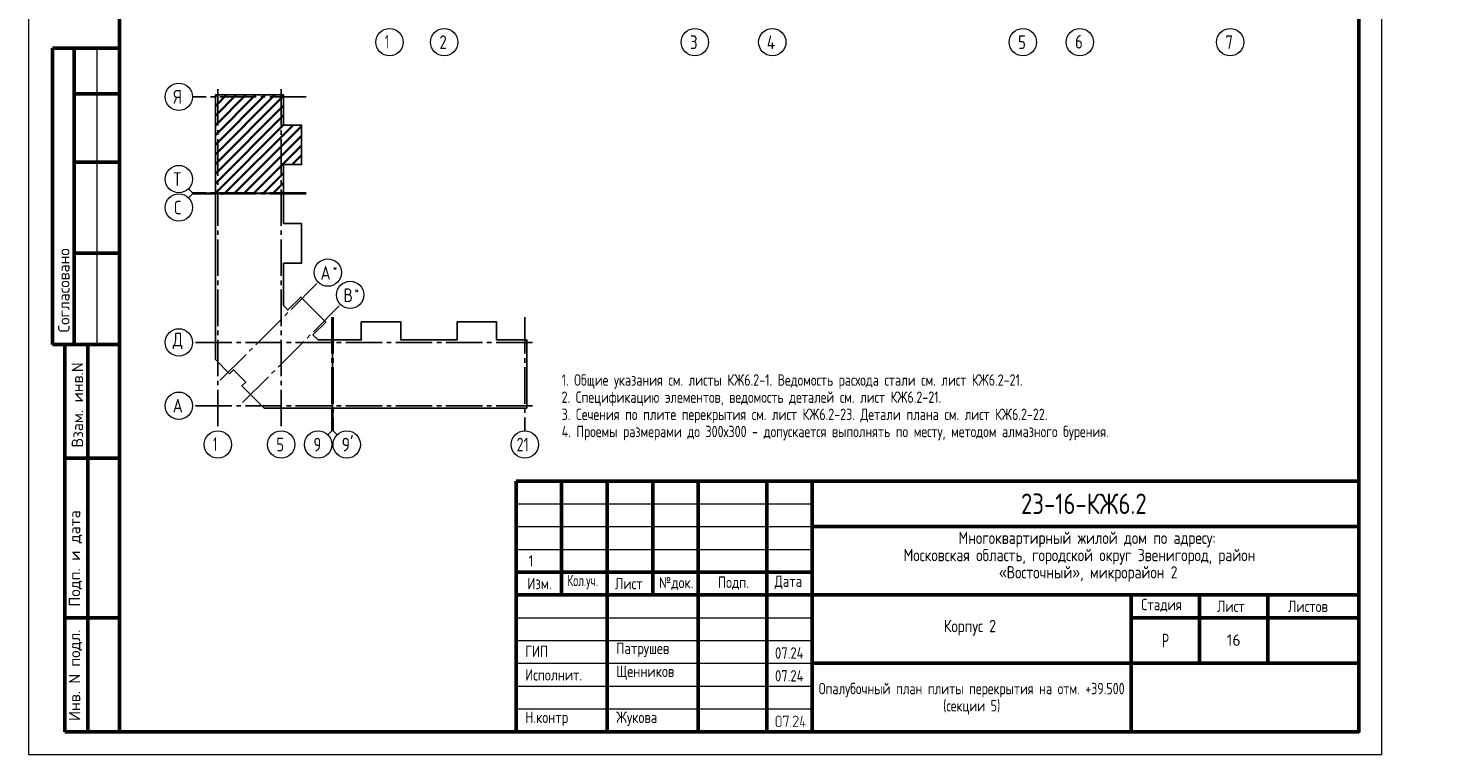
# Model space of a CAD drawing. Header units: millimetres. Extents: x 0 to 31317, y 0 to 42000.
# Tile 1 of 12: x 0 to 31317, y 0 to 15930. Entities that reach past the tile are written whole.
import ezdxf

# ---------------------------------------------------------------- set-up
doc = ezdxf.new("R2010")
doc.units = ezdxf.units.MM
doc.linetypes.add('______5', pattern=[1100, 800, -100, 100, -100])
doc.layers.add('Standard', color=7, linetype='Continuous', lineweight=25)
doc.layers.add('Оси', color=40, linetype='______5', lineweight=18)
doc.styles.add('GOST 2.304-81', font='txt')
doc.styles.add('ISOCPEUR', font='txt')

msp = doc.modelspace()

# ---------------------------------------------------------------- hatches: boundary and pattern name
at = {"layer": 'Standard', "linetype": 'Continuous', "lineweight": 25, "transparency": 33554687}
h = msp.add_hatch(color=7, dxfattribs=at)
h.paths.add_polyline_path([(16525, 655), (16525, 652), (16525, 649), (16525, 647), (16524, 644), (16524, 641), (16523, 639), (16522, 637), (16521, 634), (16520, 632), (16519, 630), (16518, 627), (16516, 625), (16515, 623), (16513, 621), (16512, 619), (16510, 617), (16508, 615), (16506, 613), (16504, 612), (16501, 610), (16499, 609), (16497, 607), (16495, 606), (16492, 605), (16490, 604), (16488, 603), (16485, 603), (16482, 602), (16480, 602), (16477, 602), (16475, 601), (16472, 601), (16454, 601), (16451, 601), (16449, 602), (16446, 602), (16444, 602), (16442, 603), (16439, 603), (16437, 604), (16435, 605), (16432, 606), (16430, 607), (16428, 609), (16426, 610), (16423, 611), (16421, 613), (16419, 615), (16417, 617), (16415, 619), (16413, 621), (16411, 623), (16410, 625), (16408, 627), (16407, 629), (16406, 632), (16405, 634), (16404, 636), (16403, 639), (16402, 641), (16402, 644), (16401, 646), (16401, 649), (16401, 652), (16401, 655), (16401, 797), (16401, 799), (16401, 802), (16401, 804), (16402, 807), (16402, 809), (16403, 812), (16404, 814), (16405, 817), (16406, 819), (16407, 821), (16408, 823), (16409, 826), (16411, 828), (16413, 830), (16414, 832), (16416, 834), (16418, 836), (16420, 838), (16422, 839), (16424, 841), (16427, 842), (16429, 844), (16431, 845), (16433, 846), (16436, 847), (16438, 848), (16441, 848), (16443, 849), (16446, 849), (16449, 850), (16451, 850), (16454, 850), (16472, 850), (16475, 850), (16477, 850), (16480, 849), (16482, 849), (16485, 849), (16487, 848), (16490, 847), (16492, 846), (16494, 845), (16497, 844), (16499, 843), (16501, 841), (16503, 840), (16505, 838), (16507, 836), (16509, 834), (16511, 832), (16513, 830), (16515, 828), (16516, 826), (16518, 824), (16519, 822), (16520, 820), (16521, 817), (16522, 815), (16523, 812), (16524, 810), (16524, 807), (16525, 805), (16525, 802), (16525, 799), (16525, 797)], flags=16)
h.paths.add_polyline_path([(16508, 655), (16508, 797), (16508, 800), (16507, 804), (16506, 807), (16505, 810), (16504, 813), (16502, 816), (16500, 819), (16497, 822), (16494, 824), (16492, 826), (16489, 828), (16485, 830), (16482, 831), (16479, 832), (16475, 832), (16472, 832), (16454, 832), (16450, 832), (16447, 832), (16444, 831), (16440, 830), (16437, 828), (16434, 826), (16431, 824), (16429, 822), (16426, 819), (16424, 816), (16422, 814), (16421, 810), (16420, 807), (16419, 804), (16418, 800), (16418, 797), (16418, 655), (16418, 651), (16419, 648), (16420, 644), (16421, 641), (16423, 638), (16425, 635), (16427, 632), (16429, 630), (16432, 627), (16435, 625), (16438, 623), (16441, 622), (16444, 620), (16447, 620), (16451, 619), (16454, 619), (16472, 619), (16475, 619), (16479, 620), (16482, 620), (16485, 621), (16488, 623), (16491, 625), (16494, 627), (16497, 629), (16500, 632), (16502, 634), (16504, 637), (16505, 641), (16506, 644), (16507, 647), (16508, 651)])
for points in [[(16685, 839), (16632, 608), (16631, 607), (16630, 606), (16630, 605), (16628, 603), (16623, 601), (16621, 601), (16620, 602), (16618, 602), (16617, 603), (16616, 604), (16615, 605), (16615, 605), (16615, 606), (16614, 607), (16614, 608), (16614, 609), (16614, 610), (16614, 612), (16665, 832), (16578, 832), (16578, 815), (16578, 814), (16578, 813), (16578, 812), (16578, 811), (16577, 810), (16577, 809), (16576, 809), (16576, 808), (16575, 807), (16573, 806), (16571, 806), (16569, 806), (16569, 806), (16568, 806), (16568, 806), (16567, 806), (16566, 807), (16565, 807), (16564, 807), (16563, 808), (16563, 808), (16562, 809), (16562, 810), (16561, 811), (16561, 812), (16561, 813), (16561, 814), (16561, 815), (16561, 841), (16561, 842), (16561, 843), (16561, 844), (16561, 845), (16561, 846), (16562, 846), (16562, 847), (16563, 848), (16563, 848), (16564, 849), (16565, 849), (16566, 849), (16566, 850), (16567, 850), (16568, 850), (16570, 850), (16676, 850), (16678, 850), (16680, 849), (16682, 849), (16683, 848), (16684, 847), (16685, 845), (16685, 844), (16685, 842)], [(16889, 601), (16783, 601), (16781, 601), (16780, 602), (16778, 603), (16776, 604), (16775, 606), (16775, 607), (16774, 609), (16774, 611), (16774, 612), (16774, 613), (16775, 614), (16775, 615), (16873, 763), (16877, 770), (16879, 776), (16880, 779), (16881, 782), (16881, 786), (16881, 789), (16881, 791), (16881, 793), (16881, 795), (16880, 798), (16880, 800), (16879, 802), (16879, 804), (16878, 805), (16877, 807), (16876, 809), (16875, 811), (16873, 813), (16872, 814), (16870, 816), (16869, 818), (16867, 819), (16865, 821), (16863, 822), (16862, 823), (16860, 824), (16858, 826), (16856, 827), (16854, 828), (16852, 828), (16850, 829), (16847, 830), (16845, 831), (16843, 831), (16841, 831), (16839, 832), (16836, 832), (16834, 832), (16831, 832), (16828, 831), (16825, 831), (16822, 830), (16819, 829), (16817, 828), (16814, 827), (16811, 825), (16809, 823), (16806, 821), (16804, 819), (16802, 816), (16799, 813), (16798, 809), (16796, 806), (16794, 802), (16794, 800), (16793, 799), (16792, 798), (16791, 798), (16790, 797), (16789, 797), (16788, 796), (16786, 796), (16784, 796), (16783, 797), (16781, 797), (16780, 798), (16779, 799), (16778, 800), (16778, 800), (16778, 801), (16777, 802), (16777, 803), (16777, 804), (16777, 805), (16777, 808), (16778, 811), (16779, 813), (16780, 816), (16782, 818), (16783, 820), (16784, 823), (16785, 825), (16787, 827), (16788, 829), (16790, 831), (16792, 832), (16793, 834), (16795, 836), (16797, 837), (16799, 839), (16801, 840), (16804, 843), (16808, 844), (16812, 846), (16816, 848), (16820, 849), (16824, 849), (16829, 850), (16833, 850), (16836, 850), (16839, 850), (16843, 849), (16846, 849), (16849, 848), (16851, 848), (16854, 847), (16857, 846), (16860, 845), (16863, 843), (16866, 842), (16868, 840), (16871, 839), (16874, 837), (16876, 835), (16879, 833), (16881, 830), (16884, 828), (16886, 825), (16888, 823), (16890, 820), (16891, 818), (16893, 815), (16894, 812), (16896, 810), (16897, 807), (16898, 804), (16898, 801), (16899, 798), (16899, 795), (16900, 792), (16900, 789), (16900, 784), (16899, 780), (16898, 776), (16897, 772), (16896, 770), (16895, 767), (16895, 765), (16893, 763), (16892, 760), (16891, 758), (16889, 755), (16888, 753), (16799, 619), (16889, 619), (16891, 619), (16892, 618), (16894, 618), (16895, 616), (16896, 615), (16897, 613), (16898, 612), (16898, 610), (16898, 609), (16897, 607), (16897, 606), (16895, 604), (16895, 603), (16894, 603), (16894, 602), (16893, 602), (16892, 602), (16891, 601), (16890, 601)], [(17022, 672), (17049, 672), (17051, 672), (17053, 672), (17054, 671), (17055, 670), (17057, 668), (17057, 667), (17058, 665), (17058, 663), (17058, 662), (17058, 660), (17057, 659), (17056, 657), (17055, 657), (17055, 656), (17054, 656), (17053, 655), (17052, 655), (17051, 655), (17050, 655), (17049, 655), (17022, 655), (17022, 610), (17022, 609), (17022, 608), (17022, 607), (17022, 606), (17021, 605), (17021, 605), (17021, 604), (17020, 603), (17019, 602), (17017, 602), (17016, 601), (17014, 601), (17013, 601), (17012, 601), (17012, 601), (17011, 602), (17010, 602), (17009, 602), (17008, 603), (17007, 603), (17007, 604), (17006, 605), (17006, 605), (17005, 606), (17005, 607), (17005, 608), (17005, 609), (17005, 610), (17005, 655), (16943, 655), (16941, 655), (16939, 655), (16937, 656), (16936, 657), (16935, 658), (16934, 660), (16934, 661), (16934, 663), (16934, 665), (16969, 843), (16970, 845), (16970, 846), (16971, 847), (16972, 848), (16978, 850), (16980, 850), (16981, 849), (16983, 849), (16984, 848), (16985, 847), (16985, 846), (16986, 846), (16986, 845), (16987, 844), (16987, 843), (16987, 842), (16987, 841), (16987, 839), (16953, 672), (17005, 672), (17005, 717), (17005, 718), (17005, 720), (17006, 721), (17007, 723), (17008, 724), (17009, 724), (17010, 725), (17010, 725), (17011, 725), (17012, 726), (17013, 726), (17014, 726), (17015, 726), (17017, 725), (17018, 725), (17020, 723), (17020, 723), (17021, 722), (17021, 721), (17022, 721), (17022, 720), (17022, 719), (17022, 718), (17022, 717)], [(16729, 619), (16731, 619), (16733, 618), (16734, 618), (16735, 616), (16737, 615), (16737, 613), (16738, 612), (16738, 610), (16738, 609), (16738, 607), (16737, 606), (16736, 604), (16735, 603), (16735, 603), (16734, 602), (16733, 602), (16732, 602), (16731, 601), (16730, 601), (16729, 601), (16727, 601), (16726, 602), (16724, 603), (16723, 604), (16722, 605), (16721, 607), (16720, 608), (16720, 610), (16720, 611), (16721, 613), (16722, 614), (16723, 616), (16723, 616), (16724, 617), (16724, 618), (16725, 618), (16726, 619), (16727, 619), (16728, 619)]]:
    msp.add_hatch(color=7, dxfattribs=at).paths.add_polyline_path(points, flags=16)

# ---------------------------------------------------------------- linework, layer by layer
at = {"layer": 'Standard', "color": 7, "linetype": 'Continuous', "lineweight": 50, "transparency": 33554687}
for p, q in [((2000, 15500), (527, 15500)), ((527, 15500), (527, 9000)), ((527, 15500), (527, 9000)), ((1000, 15500), (1000, 9000)), ((2000, 14500), (1000, 14500)), ((2000, 13000), (1000, 13000)), ((2000, 11000), (1000, 11000)), ((0, 9000), (6, 9000)), ((527, 9000), (2000, 9000)), ((800, 500), (800, 9000)), ((800, 500), (800, 9000)), ((1300, 500), (1300, 9000)), ((800, 6500), (2000, 6500)), ((10700, 500), (10700, 6000)), ((10700, 6000), (29200, 6000)), ((11700, 3500), (11700, 6000)), ((12700, 500), (12700, 6000)), ((13700, 3500), (13700, 6000)), ((14700, 500), (14700, 6000)), ((16200, 500), (16200, 6000)), ((17200, 500), (17200, 6000)), ((17200, 5000), (29200, 5000)), ((10700, 4000), (17200, 4000)), ((10700, 4000), (17200, 4000)), ((10700, 3500), (17200, 3500)), ((10700, 3500), (17200, 3500)), ((17200, 3500), (29200, 3500)), ((24200, 2000), (24200, 3500)), ((25700, 2000), (25700, 3500)), ((27200, 2000), (27200, 3500)), ((800, 3000), (2000, 3000)), ((24200, 3000), (29200, 3000)), ((17200, 2000), (29200, 2000)), ((24200, 500), (24200, 2000)), ((24200, 500), (24200, 2000)), ((2000, 500), (800, 500))]:
    msp.add_line(p, q, dxfattribs=at)
at = {"layer": 'Standard', "color": 7, "linetype": 'Continuous', "lineweight": 13, "transparency": 33554687}
for p, q in [((1500, 15500), (1500, 9000)), ((3600, 12327), (3512, 12415)), ((3600, 12302), (3512, 12214)), ((3600, 12327), (4100, 12327)), ((3600, 12302), (4100, 12302)), ((6658, 7100), (6658, 7600)), ((6683, 7100), (6683, 7600)), ((6658, 7100), (6570, 7012)), ((6683, 7100), (6771, 7012)), ((10700, 5500), (17200, 5500)), ((10700, 5000), (17200, 5000)), ((10700, 4500), (17200, 4500)), ((10700, 3000), (17200, 3000)), ((10700, 2500), (17200, 2500)), ((10700, 2500), (17200, 2500)), ((10700, 2000), (17200, 2000)), ((10700, 2000), (17200, 2000)), ((10700, 1500), (17200, 1500)), ((10700, 1000), (17200, 1000))]:
    msp.add_line(p, q, dxfattribs=at)
at = {"layer": 'Standard', "color": 7, "linetype": 'Continuous', "lineweight": 35, "transparency": 33554687}
for p, q in [((4100, 13168), (5406, 14474)), ((4100, 13592), (4982, 14474)), ((4100, 14016), (4558, 14474)), ((4100, 14441), (4133, 14474)), ((4100, 13380), (5194, 14474)), ((4100, 13804), (4770, 14474)), ((4100, 14229), (4345, 14474)), ((4100, 12956), (5596, 14452)), ((4100, 12744), (5596, 14240)), ((4100, 12532), (5596, 14028)), ((4100, 12319), (5596, 13815)), ((4310, 12317), (5806, 13813)), ((4522, 12317), (5993, 13788)), ((4734, 12317), (5993, 13576)), ((4946, 12317), (5993, 13364)), ((5786, 12945), (5993, 13152)), ((5158, 12317), (5596, 12755)), ((5370, 12317), (5596, 12543)), ((5583, 12317), (5596, 12330))]:
    msp.add_line(p, q, dxfattribs=at)
at = {"layer": 'Standard', "color": 7, "linetype": 'Continuous', "lineweight": 25, "transparency": 33554687}
for p, q in [((29200, 500), (29200, 6000)), ((10700, 500), (29200, 500)), ((10700, 500), (29200, 500)), ((10700, 500), (29200, 500))]:
    msp.add_line(p, q, dxfattribs=at)
at = {"layer": 'Standard', "color": 7, "linetype": 'Continuous', "lineweight": 13, "transparency": 33554687}
msp.add_lwpolyline([(0, 0), (29700, 0), (29700, 42000), (0, 42000), (0, 0)], close=True, dxfattribs=at)
at = {"layer": 'Standard', "color": 7, "linetype": 'Continuous', "lineweight": 50, "transparency": 33554687}
msp.add_lwpolyline([(2000, 41500), (29200, 41500), (29200, 500), (2000, 500), (2000, 41500)], close=True, dxfattribs=at)
at = {"layer": 'Standard', "color": 7, "linetype": 'Continuous', "lineweight": 25, "transparency": 33554687}
for points in [[(4100, 12317), (4100, 14474), (5596, 14474), (5596, 13813), (5993, 13813), (5993, 12945), (5596, 12945), (5596, 12317), (5578, 12317), (5578, 12337), (5563, 12337), (5563, 12317), (4100, 12317)], [(4100, 8857), (4100, 12312), (4238, 12312), (4238, 12292), (4253, 12292), (4253, 12312), (5596, 12312), (5596, 11649), (5993, 11649), (5993, 10781), (5596, 10781), (5596, 9855), (5694, 9757), (5975, 10038), (6524, 9489), (6243, 9208), (6355, 9096), (6668, 9096), (6668, 7600), (5170, 7600), (4682, 8088), (4767, 8173), (4499, 8441), (4414, 8356), (4100, 8670), (4100, 8857)], [(6673, 7600), (6673, 9063), (6693, 9063), (6693, 9078), (6673, 9078), (6673, 9096), (7301, 9096), (7301, 9493), (8169, 9493), (8169, 9096), (8787, 9096), (9405, 9096), (9405, 9493), (10273, 9493), (10273, 9096), (10934, 9096), (10934, 7600), (8787, 7600), (6673, 7600)]]:
    msp.add_lwpolyline(points, dxfattribs=at)
at = {"layer": 'Оси', "color": 8, "linetype": '______5', "lineweight": -3, "transparency": 33554687}
for p, q in [((6096, 14431), (3600, 14431)), ((4153, 14601), (4153, 7100)), ((5543, 14601), (5543, 7100)), ((6096, 12327), (3600, 12327)), ((6096, 12302), (3600, 12302)), ((4208, 8212), (6358, 10362)), ((4698, 7722), (6848, 9872)), ((6658, 9596), (6658, 7100)), ((6683, 9596), (6683, 7100)), ((10891, 9596), (10891, 7100)), ((11061, 9043), (3600, 9043)), ((11061, 9043), (3600, 9043)), ((11061, 7653), (3600, 7653))]:
    msp.add_line(p, q, dxfattribs=at)
at = {"layer": 'Оси', "color": 7, "linetype": 'Continuous', "lineweight": 13, "transparency": 33554687}
for centre in [(7924, 15630), (9124, 15630), (14624, 15630), (16324, 15630), (21824, 15630), (23074, 15630), (26374, 15630), (3300, 14431), (3300, 12627), (3300, 12002), (6570, 10574), (7060, 10084), (3300, 9043), (3300, 9043), (3300, 7653), (4153, 6800), (5543, 6800), (6358, 6800), (6983, 6800), (10891, 6800)]:
    msp.add_circle(centre, 300, dxfattribs=at)

# ---------------------------------------------------------------- texts
at = {"layer": 'Standard', "color": 7, "linetype": 'Continuous', "lineweight": 50, "transparency": 33554687, "char_height": 250, "attachment_point": 7, "rotation": 90, "style": 'ISOCPEUR'}
for s, insert, width in [('\\A1;{\\fISOCPEUR|i0|b0;\\H250.000000;\\W1.000000;\\C7;Согласовано}\\P', (900, 9261), 2071.88), ('\\A1;{\\fISOCPEUR|i0|b0;\\H250.000000;\\W1.000000;\\C7;Взам. инв.N}\\P', (1198, 6736), 1909.1), ('\\A1;{\\fISOCPEUR|i0|b0;\\H250.000000;\\W1.000000;\\C7;Подп. и дата}\\P', (1174, 3242), 2197.06), ('\\A1;{\\fISOCPEUR|i0|b0;\\H250.000000;\\W1.000000;\\C7;Инв. N подл.}\\P', (1174, 734), 2021.79)]:
    msp.add_mtext(s, dxfattribs=dict(at, insert=insert, width=width))
at = {"layer": 'Standard', "color": 7, "linetype": 'Continuous', "lineweight": 13, "transparency": 33554687, "insert": (11700, 8342), "char_height": 250, "width": 14920.83, "attachment_point": 1, "line_spacing_factor": 0.903614}
msp.add_mtext('\\A1;{\\fGOST 2.304-81|i0|b0;\\H250.000000;\\W0.952381;\\C7;1. Общие указания см. листы КЖ6.2-1. Ведомость расхода стали см. лист КЖ6.2-21.}\\P{\\fGOST 2.304-81|i0|b0;\\H250.000000;\\W0.952381;\\C7;2. Спецификацию элементов, ведомость деталей см. лист КЖ6.2-21.}\\P{\\fGOST 2.304-81|i0|b0;\\H250.000000;\\W0.952381;\\C7;3. Сечения по плите перекрытия см. лист КЖ6.2-23. Детали плана см. лист КЖ6.2-22.}\\P{\\fGOST 2.304-81|i0|b0;\\H250.000000;\\W0.952381;\\C7;4. Проемы размерами до 300х300 - допускается выполнять по месту, методом алмазного бурения.}\\P', dxfattribs=at)
at = {"layer": 'Standard', "color": 7, "linetype": 'Continuous', "lineweight": 25, "transparency": 33554687, "attachment_point": 7}
for s, insert, char_height, width, style in [('\\W0.75;21', (10711, 6650), 300, 472.28, 'ISOCPEUR'), ('Многоквартирный\\~жилой\\~дом\\~по\\~адресу:\\~', (20410, 4545), 270, 5717.08, 'GOST 2.304-81'), ('Московская\\~область,\\~городской\\~округ\\~Звенигород,\\~район\\~', (19204, 4167), 270, 8136.21, 'GOST 2.304-81'), ('«Восточный»,\\~микрорайон\\~2', (21297, 3789), 270, 3952.83, 'GOST 2.304-81'), ('Изм.', (10948, 3625), 250, 631.15, 'GOST 2.304-81'), ('\\W0.83;Кол.уч.', (11827, 3625), 250, 799.96, 'GOST 2.304-81'), ('Лист', (12871, 3625), 250, 782.23, 'GOST 2.304-81'), ('№док.', (13835, 3607), 250, 853.39, 'GOST 2.304-81'), ('Подп.', (15131, 3614), 250, 764.54, 'GOST 2.304-81'), ('Дата', (16373, 3625), 250, 782.23, 'GOST 2.304-81'), ('Стадия', (24421, 3125), 250, 1031.1, 'GOST 2.304-81'), ('Лист', (26084, 3125), 250, 782.23, 'GOST 2.304-81'), ('Листов', (27643, 3125), 250, 1066.5, 'GOST 2.304-81'), ('Корпус\\~2', (20088, 2610), 270, 1362.88, 'GOST 2.304-81'), ('\\W0.77;Р', (24877, 2350), 300, 262.93, 'GOST 2.304-81'), ('ГИП', (10900, 2137), 250, 586.81, 'GOST 2.304-81'), ('Патрушев', (12900, 2137), 250, 1386.36, 'GOST 2.304-81'), ('07.24', (16383, 2101), 250, 817.63, 'GOST 2.304-81'), ('Исполнит.', (10900, 1622), 250, 1386.36, 'GOST 2.304-81'), ('Щенников', (12900, 1631), 250, 1333.08, 'GOST 2.304-81'), ('07.24', (16383, 1601), 250, 817.63, 'GOST 2.304-81'), ('Н.контр', (10900, 622), 250, 1102.09, 'GOST 2.304-81'), ('Жукова', (12900, 622), 250, 1031.11, 'GOST 2.304-81')]:
    msp.add_mtext(s, dxfattribs=dict(at, insert=insert, char_height=char_height, width=width, style=style))
at = {"layer": 'Standard', "color": 7, "linetype": 'Continuous', "lineweight": 50, "transparency": 33554687, "insert": (21783, 5275), "char_height": 450, "width": 3070.53, "attachment_point": 7, "style": 'GOST 2.304-81'}
msp.add_mtext('23-16-КЖ6.2', dxfattribs=at)
at = {"layer": 'Standard', "color": 7, "linetype": 'Continuous', "lineweight": 18, "transparency": 33554687, "insert": (11027, 4250), "char_height": 250, "width": 233.33, "attachment_point": 5, "style": 'GOST 2.304-81'}
msp.add_mtext('\\A1;{\\fGOST 2.304-81|i0|b0;\\H250.000000;\\W1.000000;\\C7;1}\\P', dxfattribs=at)
at = {"layer": 'Standard', "color": 7, "linetype": 'Continuous', "lineweight": 13, "transparency": 33554687, "insert": (26450, 2510), "char_height": 250, "width": 393.75, "attachment_point": 5, "style": 'ISOCPEUR'}
msp.add_mtext('\\A1;{\\fISOCPEUR|i0|b0;\\H250.000000;\\W1.000000;\\C7;16}\\P', dxfattribs=at)
at = {"layer": 'Standard', "color": 7, "linetype": 'Continuous', "lineweight": 25, "transparency": 33554687, "insert": (20700, 1571), "char_height": 250, "width": 8087.5, "attachment_point": 2, "line_spacing_factor": 0.903614}
msp.add_mtext('\\A1;{\\fGOST 2.304-81|i0|b0;\\H250.000000;\\W0.952381;\\C7;Опалубочный план плиты перекрытия на отм. +39.500}\\P{\\fGOST 2.304-81|i0|b0;\\H250.000000;\\W0.952381;\\C7;(секции 5)}\\P', dxfattribs=at)
at = {"layer": 'Оси', "color": 7, "linetype": 'Continuous', "lineweight": 25, "transparency": 33554687, "attachment_point": 7, "style": 'ISOCPEUR'}
for s, insert, char_height, width in [('\\W0.56;1', (7824, 15490), 300, 233.34), ('\\W0.78;2', (9019, 15480), 300, 326.41), ('\\W0.78;3', (14519, 15480), 300, 326.41), ('\\W0.80;4', (16204, 15480), 300, 359.83), ('\\W0.78;5', (21719, 15480), 300, 326.41), ('\\W0.78;6', (22969, 15490), 300, 326.43), ('\\W0.78;7', (26269, 15480), 300, 326.41), ('\\W0.80;Я', (3180, 14281), 300, 359.83), ('\\W0.80;Т', (3180, 12477), 300, 359.83), ('\\W0.78;С', (3195, 11852), 300, 326.41), ('\\W0.82;А', (6409, 10417), 300, 392.65), ('\\W0.80;*', (6679, 10592), 180, 215.9), ('\\W0.80;В', (6914, 9927), 300, 359.83), ('\\W0.80;*', (7154, 10102), 180, 215.9), ('\\W0.82;Д', (3165, 8893), 300, 392.65), ('\\W0.82;А', (3165, 7503), 300, 392.65), ('\\W0.56;1', (4053, 6660), 300, 233.34), ('\\W0.78;5', (5438, 6650), 300, 326.41), ('\\W0.78;9', (6253, 6650), 300, 326.41), ("\\W0.84;9'", (6871, 6650), 300, 440.65)]:
    msp.add_mtext(s, dxfattribs=dict(at, insert=insert, char_height=char_height, width=width))

doc.saveas('drawing.dxf')
